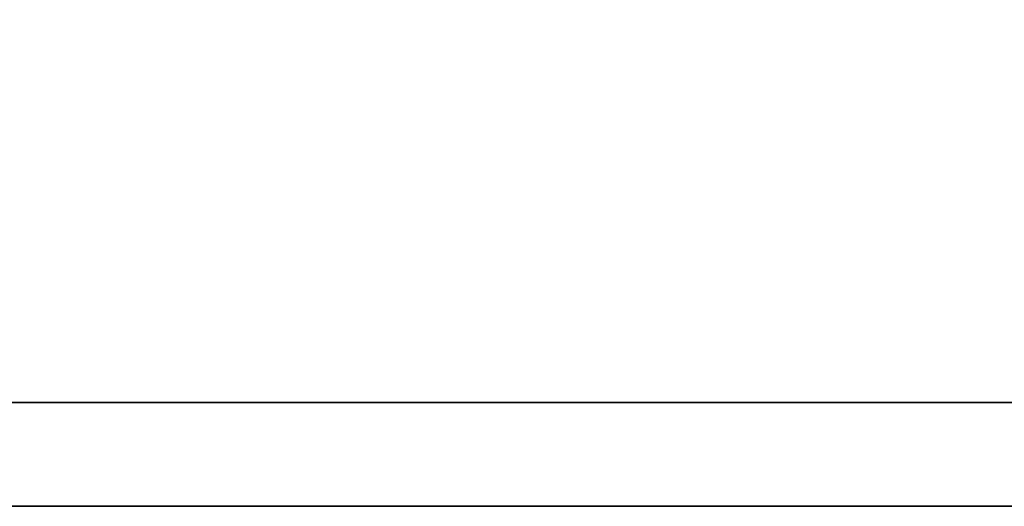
# Model space of a CAD drawing. Header units: millimetres. Extents: x 739 to 1274, y 165 to 336.
# Tile 35 of 50: x 1149.896 to 1151.907, y 218.489 to 219.484. Entities that reach past the tile are written whole.
import ezdxf

# ---------------------------------------------------------------- set-up
doc = ezdxf.new("R2010")
doc.units = ezdxf.units.MM
doc.header["$LTSCALE"] = 2
doc.layers.add('DIM', color=4, linetype='Continuous')
doc.layers.add('layer 1', color=7, linetype='Continuous')

# ---------------------------------------------------------------- blocks, each defined once
blk = doc.blocks.new('TBI MOTION logo(完整正式版)')
at = {"layer": 'layer 1', "color": 22, "lineweight": 35}
blk.add_open_spline([(75.90875, -9.47875), (75.90875, -9.47875), (75.90875, -12.28625), (75.90875, -12.28625), (75.90875, -12.28625), (75.90875, -12.28625), (75.90875, -12.47875), (75.90875, -12.47875), (75.90875, -12.47875), (75.90875, -12.47875), (75.71625, -12.47875), (75.71625, -12.47875), (75.71625, -12.47875), (75.71625, -12.47875), (-88.32875, -12.47875), (-88.32875, -12.47875), (-88.32875, -12.47875), (-88.32875, -12.47875), (-88.32875, -13.29375), (-88.32875, -13.29375), (-88.32875, -13.29375), (-88.32875, -13.29375), (82.89125, -13.29375), (82.89125, -13.29375), (82.89125, -13.29375), (82.89125, -13.29375), (75.90875, -9.47875), (75.90875, -9.47875)], degree=3, knots=[0, 0, 0, 0, 0.1428571, 0.1428571, 0.1428571, 0.1428572, 0.2857143, 0.2857143, 0.2857143, 0.2857143, 0.4285714, 0.4285714, 0.4285714, 0.4285714, 0.5714286, 0.5714286, 0.5714286, 0.5714286, 0.7142857, 0.7142857, 0.7142857, 0.7142857, 0.8571429, 0.8571429, 0.8571429, 0.8571429, 1, 1, 1, 1], dxfattribs=at)

msp = doc.modelspace()

# ---------------------------------------------------------------- block references
at = {"layer": 'DIM', "color": 7, "xscale": 0.2606204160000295, "yscale": 0.2606204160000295, "zscale": 0.2606204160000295}
msp.add_blockref('TBI MOTION logo(完整正式版)', (1145.0796, 221.954), dxfattribs=at)

doc.saveas('drawing.dxf')
